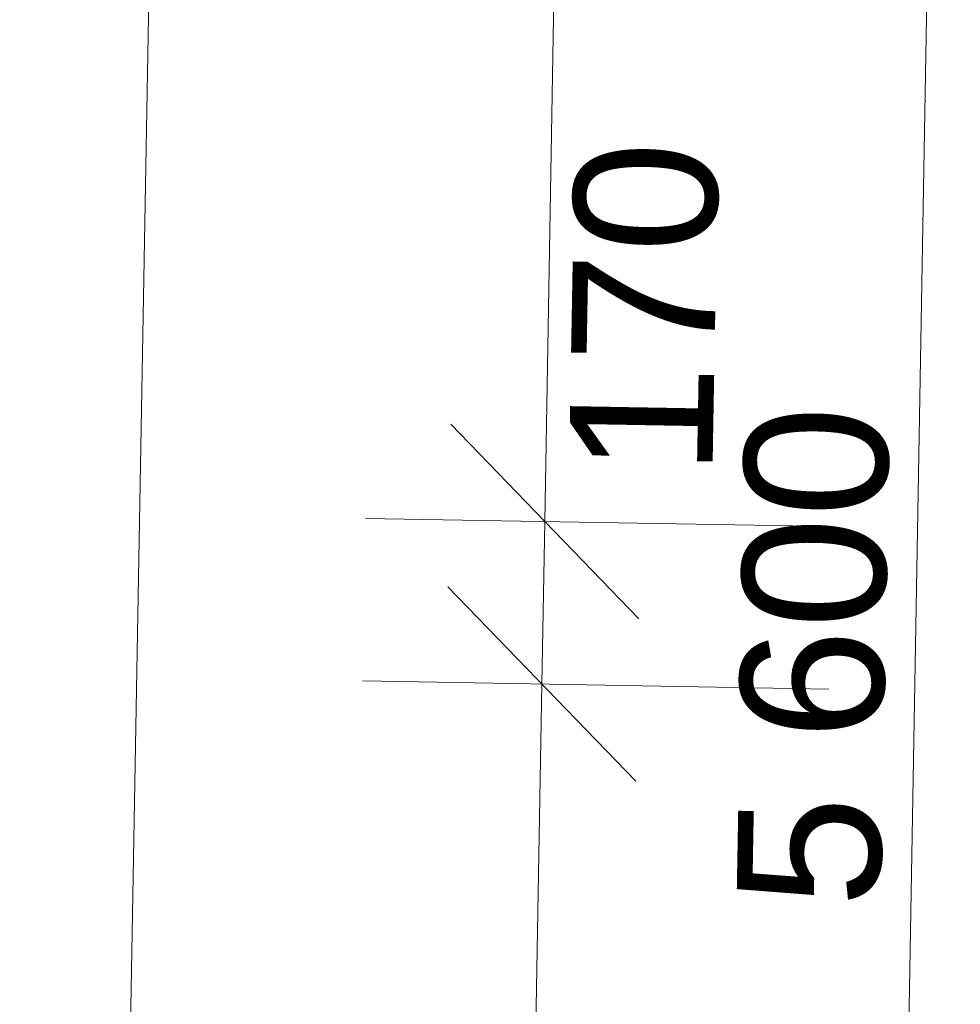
# Model space of a CAD drawing. Header units: millimetres. Extents: x -23738 to 4435, y -2716 to 20653.
# Tile 41 of 160: x -22099 to -21116, y 6985 to 8015. Entities that reach past the tile are written whole.
import ezdxf

# ---------------------------------------------------------------- set-up
doc = ezdxf.new("R2010")
doc.units = ezdxf.units.MM
doc.header["$MEASUREMENT"] = 0
doc.layers.add('9._POHLED ZÁPADNÍ_2_Kóty - SP', color=7, linetype='Continuous')
doc.styles.add('GENEROVANÝ_STYL_2', font='arial.ttf')

msp = doc.modelspace()

# ---------------------------------------------------------------- linework, layer by layer
at = {"layer": '9._POHLED ZÁPADNÍ_2_Kóty - SP', "color": 154, "linetype": 'Continuous', "lineweight": 13}
for p, q in [((-22099.2, 378.2), (-21929, 10042.3)), ((-21550.3, 7490.3), (-21505.5, 10034.9)), ((-21214.4, 4429.8), (-21115.9, 10028)), ((-21648.5, 7592), (-21452.1, 7388.6)), ((-21250.3, 7485), (-21737.8, 7493.6)), ((-21553.3, 7320.3), (-21550.3, 7490.3)), ((-21651.5, 7422.1), (-21455.1, 7218.6)), ((-21253.3, 7315), (-21740.8, 7323.6)), ((-21629, 3021.3), (-21553.3, 7320.3))]:
    msp.add_line(p, q, dxfattribs=at)

# ---------------------------------------------------------------- texts
at = {"layer": '9._POHLED ZÁPADNÍ_2_Kóty - SP', "color": 154, "linetype": 'Continuous', "lineweight": 13, "char_height": 150, "attachment_point": 7, "rotation": 88.9912, "style": 'GENEROVANÝ_STYL_2'}
for s, insert, width in [('\\A1;{\\pql;\\fArial|b0|i0|c0|p38;170}', (-21372.9, 7537.1), 341.487), ('\\A1;{\\pql;\\fArial|b0|i0|c0|p38;5 600}', (-21197.7, 7085.8), 512.914)]:
    msp.add_mtext(s, dxfattribs=dict(at, insert=insert, width=width))

doc.saveas('drawing.dxf')
